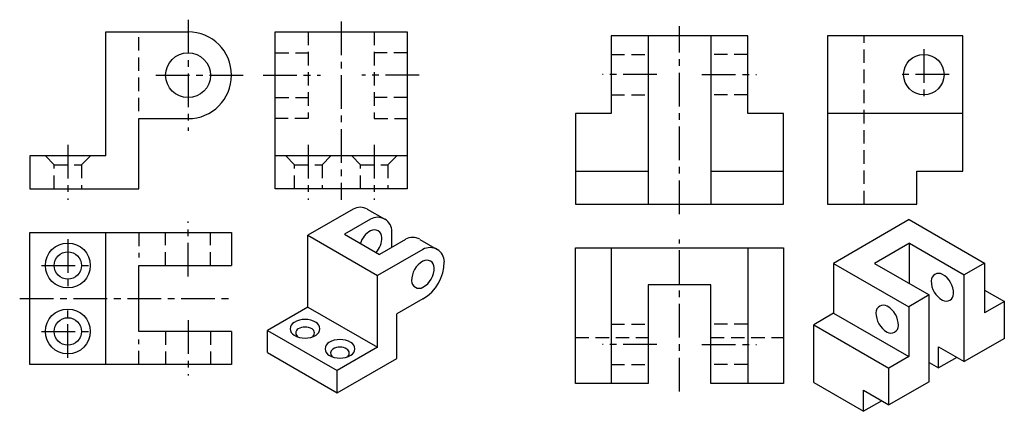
# Model space of a CAD drawing. Extents: x 17 to 126, y 50 to 94.
import ezdxf

# ---------------------------------------------------------------- set-up
doc = ezdxf.new("R2010")
doc.units = 0
doc.header["$LTSCALE"] = 3
doc.header["$MEASUREMENT"] = 0
doc.linetypes.add('CENTER', pattern=[2, 1.25, -0.25, 0.25, -0.25])
doc.linetypes.add('DASHED', pattern=[0.75, 0.5, -0.25])
for name, color, linetype in [('A', 7, 'CONTINUOUS'), ('B', 1, 'CENTER'), ('C', 2, 'DASHED'), ('D', 3, 'CONTINUOUS')]:
    doc.layers.add(name, color=color, linetype=linetype)

msp = doc.modelspace()

# ---------------------------------------------------------------- linework, layer by layer
at = {"layer": 'A', "color": 5, "lineweight": 30}
for p, q in [((86.55, 91.91), (86.55, 73.13)), ((93.54, 91.91), (93.54, 73.13)), ((29.81, 82.66), (35.3, 82.66)), ((121.62, 83.22), (106.52, 83.22)), ((78.45, 76.8), (86.55, 76.8)), ((93.54, 76.8), (101.64, 76.8)), ((26.14, 55.27), (26.14, 69.96))]:
    msp.add_line(p, q, dxfattribs=at)
at = {"layer": 'A'}
for p, q in [((53.68, 72.57), (48.64, 69.66)), ((55.27, 72.57), (57.22, 71.45)), ((55.63, 71.45), (52.74, 69.78)), ((115.65, 71.4), (107.22, 66.53)), ((115.65, 71.4), (124.02, 66.56)), ((48.64, 61.66), (48.64, 69.66)), ((48.64, 69.66), (56.42, 65.17)), ((52.74, 69.78), (56.63, 67.53)), ((59.52, 69.2), (56.63, 67.53)), ((58.01, 68.34), (58.01, 70.07)), ((61.11, 69.2), (63.05, 68.08)), ((61.46, 68.08), (56.42, 65.17)), ((115.66, 68.77), (111.78, 66.53)), ((115.66, 64.29), (115.66, 68.77)), ((115.66, 68.77), (121.75, 65.25)), ((107.22, 66.53), (107.22, 60.96)), ((107.22, 66.53), (115.59, 61.7)), ((111.78, 66.53), (117.87, 63.01)), ((124.02, 66.56), (121.75, 65.25)), ((124.02, 66.56), (124.02, 61)), ((56.42, 57.17), (56.42, 65.17)), ((121.75, 55.58), (121.75, 65.25)), ((61.46, 62.57), (58.57, 60.9)), ((117.87, 63.01), (115.59, 61.7)), ((117.87, 53.34), (117.87, 63.01)), ((124.02, 63.55), (126.24, 62.27)), ((48.64, 61.66), (44.14, 59.06)), ((48.64, 61.66), (56.42, 57.17)), ((115.59, 61.7), (115.59, 56.13)), ((126.24, 62.27), (124.02, 61)), ((126.24, 58.17), (126.24, 62.27)), ((58.57, 55.93), (58.57, 60.9)), ((107.22, 60.96), (105.01, 59.69)), ((107.22, 60.96), (115.59, 56.13)), ((105.01, 59.69), (113.38, 54.85)), ((105.01, 53.23), (105.01, 59.69)), ((44.14, 59.06), (51.91, 54.57)), ((44.14, 56.58), (44.14, 59.06)), ((126.24, 58.17), (121.75, 55.58)), ((56.42, 57.17), (51.91, 54.57)), ((118.91, 57.22), (121.75, 55.58)), ((118.91, 54.87), (118.91, 57.22)), ((44.14, 56.58), (51.91, 52.09)), ((115.59, 56.13), (113.38, 54.85)), ((120.95, 56.04), (118.91, 54.87)), ((51.91, 52.09), (58.57, 55.93)), ((113.38, 50.75), (113.38, 54.85)), ((117.87, 55.47), (118.91, 54.87)), ((51.91, 52.09), (51.91, 54.57)), ((105.01, 53.23), (110.54, 50.04)), ((117.87, 53.34), (113.38, 50.75)), ((110.54, 52.39), (113.38, 50.75)), ((110.54, 50.04), (110.54, 52.39)), ((112.58, 51.21), (110.54, 50.04))]:
    msp.add_line(p, q, dxfattribs=at)
at = {"layer": 'A', "color": 5, "lineweight": 30}
for points in [[(26.14, 78.51), (26.14, 92.35), (35.3, 92.35)], [(97.65, 83.22), (97.65, 91.91), (82.44, 91.91), (82.44, 83.22)], [(116.5, 76.8), (121.62, 76.8), (121.62, 91.91), (106.52, 91.91)], [(106.52, 91.91), (106.52, 73.13), (116.5, 73.13), (116.5, 76.8)], [(26.14, 78.51), (17.67, 78.51), (17.67, 74.84), (29.81, 74.84), (29.81, 82.66)], [(82.44, 83.22), (78.45, 83.22), (78.45, 73.13), (101.64, 73.13), (101.64, 83.22), (97.65, 83.22)], [(40.14, 58.94), (40.14, 55.27), (17.67, 55.27), (17.67, 69.96), (40.14, 69.96), (40.14, 66.29)], [(40.14, 58.94), (29.81, 58.94), (29.81, 66.29), (40.14, 66.29)]]:
    msp.add_lwpolyline(points, dxfattribs=at)
for centre, radius in [((35.3, 87.5), 2.5), ((117.27, 87.57), 2.25), ((21.9, 66.29), 2.5), ((21.9, 66.29), 1.53), ((21.9, 58.94), 2.5), ((21.9, 58.94), 1.53)]:
    msp.add_circle(centre, radius, dxfattribs=at)
msp.add_arc((35.3, 87.5), 4.84, 270, 90, dxfattribs=at)
at = {"layer": 'A'}
for centre, radius, start, end in [((54.48, 71.19), 1.59, 60, 120), ((56.42, 70.07), 1.59, 0, 120), ((56.05, 69.42), 0.843, 0, 120), ((56.89, 67.96), 2.53, 120, 161.5063), ((54.36, 69.42), 2.53, 318.4937, 0), ((60.31, 67.83), 1.59, 60, 120), ((62.26, 66.7), 1.59, 0, 120), ((62.73, 64.59), 2.53, 120, 180), ((61.88, 66.05), 0.843, 0, 120), ((59.07, 66.7), 4.77, 300, 0), ((60.2, 66.05), 2.53, 300, 0), ((118.92, 64.58), 0.832, 60, 180), ((118.09, 63.14), 2.5, 0, 60), ((61.04, 64.59), 0.843, 180, 300), ((120.59, 64.58), 2.5, 180, 240), ((119.75, 63.14), 0.832, 240, 0), ((112.77, 61.03), 0.832, 60, 180), ((111.94, 59.59), 2.5, 0, 60), ((114.43, 61.03), 2.5, 180, 240), ((47.51, 59.24), 0.82, 120, 240), ((48.33, 57.82), 2.46, 60, 120), ((48.33, 57.87), 1.56, 60, 120), ((49.15, 59.24), 0.82, 300, 60), ((113.6, 59.59), 0.832, 240, 0), ((48.33, 60.66), 2.46, 240, 300), ((47.82, 58.77), 0.519, 120, 237.5454), ((48.85, 58.77), 0.519, 302.4546, 60), ((51.4, 57), 0.82, 120, 240), ((52.22, 55.58), 2.46, 60, 120), ((52.22, 55.63), 1.56, 60, 120), ((53.04, 57), 0.82, 300, 60), ((52.22, 58.42), 2.46, 240, 300), ((51.7, 56.53), 0.519, 120, 237.5454), ((52.74, 56.53), 0.519, 302.4546, 60)]:
    msp.add_arc(centre, radius, start, end, dxfattribs=at)
at = {"layer": 'B', "color": 1}
for p, q in [((35.3, 93.69), (35.3, 81.31)), ((52.37, 93.5), (52.37, 73.6)), ((90.05, 72.03), (90.05, 92.97)), ((117.27, 90.41), (117.27, 84.73)), ((31.69, 87.5), (41.49, 87.5)), ((43.67, 87.5), (50.06, 87.5)), ((61.06, 87.5), (54.67, 87.5)), ((87.54, 87.57), (81.48, 87.57)), ((92.55, 87.57), (98.61, 87.57)), ((120.11, 87.57), (114.43, 87.57)), ((21.9, 79.75), (21.9, 73.6)), ((48.69, 79.75), (48.69, 73.6)), ((56.04, 79.75), (56.04, 73.6)), ((35.3, 65.05), (35.3, 71.2)), ((21.9, 69.22), (21.9, 63.36)), ((90.05, 52.26), (90.05, 69.18)), ((18.97, 66.29), (24.83, 66.29)), ((16.54, 62.62), (40.54, 62.62)), ((21.9, 56.01), (21.9, 61.87)), ((35.3, 60.18), (35.3, 54.03)), ((18.97, 58.94), (24.83, 58.94)), ((87.54, 57.5), (81.48, 57.5)), ((92.55, 57.5), (98.61, 57.5))]:
    msp.add_line(p, q, dxfattribs=at)
at = {"layer": 'C', "color": 5}
for p, q in [((29.81, 83.49), (29.81, 92.35)), ((110.62, 73.13), (110.62, 91.91)), ((45.02, 90.01), (48.69, 90.01)), ((59.72, 90.01), (56.04, 90.01)), ((82.44, 89.82), (86.55, 89.82)), ((97.65, 89.82), (93.54, 89.82)), ((45.02, 85), (48.69, 85)), ((59.72, 85), (56.04, 85)), ((82.44, 85.31), (86.55, 85.31)), ((97.65, 85.31), (93.54, 85.31)), ((20.37, 77.51), (19.4, 78.51)), ((23.43, 77.51), (24.41, 78.51)), ((47.16, 77.51), (46.19, 78.51)), ((50.22, 77.51), (51.2, 78.51)), ((54.51, 77.51), (53.54, 78.51)), ((57.57, 77.51), (58.55, 78.51)), ((29.81, 69.96), (29.81, 67.19)), ((32.79, 66.29), (32.79, 69.96)), ((37.8, 66.29), (37.8, 69.96)), ((82.44, 59.75), (86.55, 59.75)), ((97.65, 59.75), (93.54, 59.75)), ((32.79, 58.94), (32.79, 55.27)), ((37.8, 58.94), (37.8, 55.27)), ((78.45, 58.27), (86.55, 58.27)), ((93.54, 58.27), (101.64, 58.27)), ((29.81, 55.27), (29.81, 58.04)), ((82.44, 55.25), (86.55, 55.25)), ((97.65, 55.25), (93.54, 55.25))]:
    msp.add_line(p, q, dxfattribs=at)
for points in [[(48.69, 92.35), (48.69, 82.66), (45.02, 82.66)], [(56.04, 92.35), (56.04, 82.66), (59.72, 82.66)], [(20.37, 74.84), (20.37, 77.51), (23.43, 77.51), (23.43, 74.84)], [(47.16, 74.84), (47.16, 77.51), (50.22, 77.51), (50.22, 74.84)], [(54.51, 74.84), (54.51, 77.51), (57.57, 77.51), (57.57, 74.84)]]:
    msp.add_lwpolyline(points, dxfattribs=at)
at = {"layer": 'D', "color": 5, "lineweight": 30}
for p, q in [((59.72, 78.51), (45.02, 78.51)), ((82.44, 68.25), (82.44, 53.15)), ((97.65, 68.25), (97.65, 53.15))]:
    msp.add_line(p, q, dxfattribs=at)
msp.add_lwpolyline([(59.72, 92.35), (59.72, 74.84), (45.02, 74.84), (45.02, 92.35)], close=True, dxfattribs=at)
for points in [[(86.55, 53.15), (78.45, 53.15), (78.45, 68.25), (101.64, 68.25), (101.64, 53.15), (93.54, 53.15)], [(93.54, 53.15), (93.54, 64.14), (86.55, 64.14), (86.55, 53.15)]]:
    msp.add_lwpolyline(points, dxfattribs=at)

doc.saveas('drawing.dxf')
